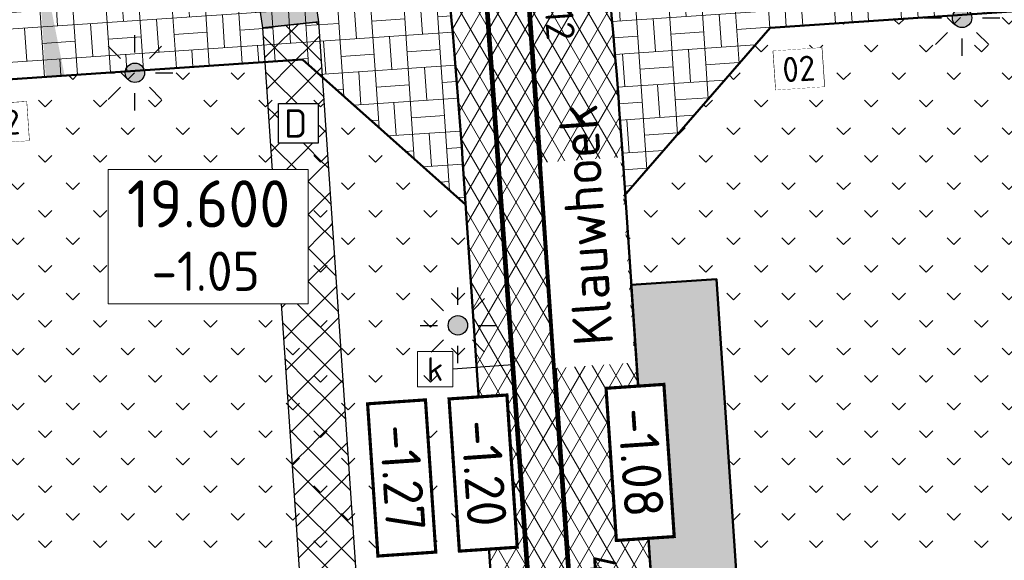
# Model space of a CAD drawing. Header units: metres. Extents: x 240159 to 241664, y 578380 to 583939.
# Tile 41 of 71: x 240670 to 240701, y 583580 to 583597. Entities that reach past the tile are written whole.
import ezdxf
from ezdxf.enums import TextEntityAlignment as Align

# ---------------------------------------------------------------- set-up
doc = ezdxf.new("R2010")
doc.units = ezdxf.units.M
doc.set_wipeout_variables(frame=1)
doc.linetypes.add('RI-HWA_HUISAANSLUITING', pattern=[4.8, 3, -1.8])
for name, color, linetype, lineweight in [('N-AL-HOOGTELABEL-S', 7, 'Continuous', 13), ('N-GV-GR-BOLLEN-A', 92, 'Continuous', 9), ('N-WE-IE-MEUBILAIR_WEGMEUBILAIR_LICHTMAST_MET_PASTEGEL-S', 7, 'Continuous', 25), ('N-WE-KL-TRACE_WENSTRACE-A', 7, 'Continuous', 25), ('N-WE-RI-BOB-T', 7, 'Continuous', 13), ('N-WE-RI-MATERIAAL_DIAMETER_LENGTE-T', 7, 'Continuous', 13), ('N-WE-VH-KANTOPSLUITING_BANDNUMMER-S', 7, 'Continuous', 13), ('N-WE-VH-KANTVERHARDING-GD', 4, 'Continuous', 50), ('N-WE-VH-VERHARDING_ASFALT_DEKLAAG-A', 252, 'Continuous', 18), ('N-WE-VH-VERHARDING_BETONSTRAATSTEEN_KEIFORMAAT_GRIJS-A', 251, 'Continuous', 9), ('N-WE-VH-VERHARDING_HALFVERHARDING-A', 234, 'Continuous', 9), ('N-WE-VH-VERKANTING-S', 7, 'Continuous', 25), ('X-XX-AL-VERWIJZING-T25', 7, 'Continuous', 25)]:
    doc.layers.add(name, color=color, linetype=linetype, lineweight=lineweight)
for name, color, linetype, lineweight, true_color in [('N-WE-RI-HWA_HUISAANSLUITING_PVC_125-G', 150, 'RI-HWA_HUISAANSLUITING', 25, 0x007fff), ('N-WE-RI-HWA_KOLK-S', 150, 'Continuous', 25, 0x007fff), ('N-WE-RI-HWA_PUTNUMMER-S', 150, 'Continuous', 13, 0x007fff), ('N-WE-RI-HWA_TRANSPORTLEIDING_BETON_500-G', 150, 'Continuous', 20, 0x007fff), ('N-WE-RI-VWA_LEIDINGINFO-S', 20, 'Continuous', 13, 0xff3f00), ('N-WE-RI-VWA_TRANSPORTLEIDING_BETON_500-G', 20, 'Continuous', 20, 0xff3f00), ('X-XX-AL-VERWIJZING-NUTS_D-T18', 7, 'Continuous', 25, 0xfe01fe)]:
    doc.layers.add(name, color=color, linetype=linetype, lineweight=lineweight, true_color=true_color)
doc.styles.add('NLCS-ISO', font='NLCS-ISO.ttf')
doc.styles.add('NLCS-ISO-ANNOTATIEF-T25', font='NLCS-ISO.ttf', dxfattribs={"height": 2.5})
doc.styles.add('NLCS-ISO-M1000-T25', font='NLCS-ISO.ttf', dxfattribs={"height": 2.5})
pattern_1 = [(45, (0, 0), (-0.5303300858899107, 0.5303300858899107), [0.5]), (135, (0, 0), (-0.5303300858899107, -0.5303300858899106), [0.5])]
pattern_2 = [(3.877493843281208, (0, 0), (-0.07100455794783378, 1.047596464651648), []), (3.877493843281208, (-0.03550227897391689, 0.5237982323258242), (0.9765919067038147, 1.118601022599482), [1.05, -1.05]), (93.87749384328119, (0, 0), (-1.047596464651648, -0.07100455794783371), []), (93.87749384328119, (-0.5237982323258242, -0.03550227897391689), (-1.118601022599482, 0.9765919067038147), [1.05, -1.05])]
pattern_3 = [(45, (0, 0), (-0.8749916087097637, 0.8749916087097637), [0.3, -0.937425]), (135, (0, 0), (-0.8749916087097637, -0.8749916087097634), [0.3, -0.937425])]

# ---------------------------------------------------------------- blocks, each defined once
blk = doc.blocks.new('SAL-HOOGTELABEL_AANLEG-SO')
blk.add_wipeout([(-4.842599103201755, 1.7988380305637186), (4.851150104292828, 1.7988380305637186), (4.851150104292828, -1.8868584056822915), (-4.842599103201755, -1.8868584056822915)])
at = {"const_width": 0.2}
blk.add_lwpolyline([(-4.842599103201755, 1.798838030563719), (4.851150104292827, 1.798838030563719), (4.851150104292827, -1.886858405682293), (-4.842599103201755, -1.886858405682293)], close=True, dxfattribs=at)
at = {"style": 'NLCS-ISO'}
blk.add_attdef('HOOGTE', text='', height=2, dxfattribs=at).set_placement((0, 0), align=Align.MIDDLE_CENTER)
blk = doc.blocks.new('SRI-PUTNUMMER-SO')
blk.add_wipeout([(-18.26290233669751, 4.251051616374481), (-5.557298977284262, 4.251051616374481), (-5.557298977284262, -4.288829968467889), (-18.26290233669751, -4.288829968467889)])
blk.add_lwpolyline([(-18.26290233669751, 4.251051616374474), (-5.557298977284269, 4.251051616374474), (-5.557298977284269, -4.28882996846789), (-18.26290233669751, -4.28882996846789)], close=True)
at = {"ltscale": 0.1, "style": 'NLCS-ISO'}
blk.add_attdef('PUTNR', text='', height=3.5, dxfattribs=at).set_placement((-11.88078932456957, 2.058605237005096), align=Align.MIDDLE_CENTER)
blk.add_attdef('PUTHGT_001', (-15.75578932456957, -3.469912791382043), '', height=2.5, dxfattribs=at)
blk = doc.blocks.new('*U87')
at = {"layer": 'N-WE-RI-BOB-T', "color": 0, "style": 'NLCS-ISO'}
for tag, height, p in [('BOB_LINKS', 1.799999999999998, (-1.141222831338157, 40.07458415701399)), ('BOB_RECHTS', 1.799999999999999, (4.371146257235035, -39.58917135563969))]:
    blk.add_attdef(tag, text='', height=height, rotation=273.9582976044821, dxfattribs=at).set_placement(p, align=Align.MIDDLE_CENTER)
at = {"layer": 'N-WE-RI-MATERIAAL_DIAMETER_LENGTE-T', "color": 0, "style": 'NLCS-ISO'}
blk.add_attdef('RIOOLINFO_001', (0.6418864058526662, 8.123833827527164), '', height=1.799999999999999, rotation=273.9582976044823, dxfattribs=at)
blk = doc.blocks.new('N-SIE-WEG_LICHTMAST_SPOT-SO')
h = blk.add_hatch(color=256)
edge = h.paths.add_edge_path()
edge.add_arc((0, 0), 0.7698654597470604, 0, 360)
for p, q in [((-8.731149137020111e-10, 1.624763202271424), (-2.91038304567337e-10, 3.000000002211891)), ((-2.121320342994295, 2.121320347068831), (-1.148881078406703, 1.148881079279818)), ((1.148881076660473, 1.148881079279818), (2.121320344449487, 2.121320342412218)), ((-3.000000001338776, 4.656612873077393e-09), (-1.624763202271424, 2.328306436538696e-09)), ((1.624763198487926, -1.746229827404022e-09), (2.99999999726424, -1.164153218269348e-09)), ((-2.121320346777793, -2.121320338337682), (-1.148881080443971, -1.148881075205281)), ((1.148881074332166, -1.148881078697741), (2.12132034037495, -2.121320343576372)), ((-3.783497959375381e-09, -2.999999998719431), (-2.91038304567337e-09, -1.624763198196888))]:
    blk.add_line(p, q)
blk.add_circle((0, 0), 0.7698654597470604)
at = {"style": 'NLCS-ISO'}
blk.add_attdef('TYPE', text='', height=1.8, dxfattribs=at).set_placement((-2.91038304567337e-10, 3.000000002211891), align=Align.BOTTOM_CENTER)
blk = doc.blocks.new('N_lichtmast')
blk.add_blockref('N-SIE-WEG_LICHTMAST_SPOT-SO', (0, 0))
blk = doc.blocks.new('SRI-KOLK-SO')
at = {"color": 0, "linetype": 'ByBlock', "lineweight": 18}
blk.add_lwpolyline([(-1.125, -1.125), (1.125, -1.125), (1.125, 1.125), (-1.125, 1.125)], close=True, dxfattribs=at)
at = {"color": 0, "linetype": 'ByBlock', "lineweight": 18, "style": 'NLCS-ISO'}
blk.add_text('k', height=1.5, dxfattribs=at).set_placement((0, 0), align=Align.MIDDLE_CENTER)
blk = doc.blocks.new('*U195')
for points in [[(-6.544346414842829, 0.599999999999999), (-6.544346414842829, -9.68757876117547e-16), (0, -8.881784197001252e-16)], [(4.555653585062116, 0.5999999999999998), (4.555653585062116, -2.138062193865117e-16), (0, 0)]]:
    blk.add_solid(points)
blk = doc.blocks.new('*U246')
blk.add_lwpolyline([(-1.543232, 0.7592090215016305), (-1.543232, 3.23741702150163), (1.543232, 3.23741702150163), (1.543232, 0.7592090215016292)], close=True)
blk.add_wipeout([(-1.543232, 0.7592090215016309), (-1.5432319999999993, 3.237417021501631), (1.5432320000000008, 3.237417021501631), (1.5432320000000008, 0.7592090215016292)])
at = {"ltscale": 0.1, "style": 'NLCS-ISO'}
blk.add_attdef('NR', text='', height=1.6, dxfattribs=at).set_placement((0, 1.998313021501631), align=Align.MIDDLE_CENTER)

msp = doc.modelspace()

# ---------------------------------------------------------------- hatches: boundary and pattern name
at = {"layer": 'N-GV-GR-BOLLEN-A'}
h = msp.add_hatch(dxfattribs=at)
h.set_pattern_fill('AGR-BOLLEN', color=256, scale=0.5, pattern_type=2)
h.set_pattern_definition(pattern_3)
h.paths.add_polyline_path([(240686.4738021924, 583735.5027480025), (240748.7250682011, 583739.7220478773, -0.460694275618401), (240763.6597089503, 583724.4750147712), (240761.2509854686, 583697.2903260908, 0.0669485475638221), (240762.1141369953, 583678.2587061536), (240765.8931251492, 583657.3753962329, -0.02784345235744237), (240768.6800483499, 583634.8960301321), (240773.4036751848, 583565.2039581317), (240779.9407531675, 583574.4024377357), (240778.5727305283, 583636.4877606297), (240794.9463711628, 583725.7893957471), (240796.5913103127, 583769.5615053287), (240796.7640477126, 583773.0565428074), (240793.2754688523, 583772.7827861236, -0.08418812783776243), (240757.1878100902, 583776.1784719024), (240741.3344086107, 583780.4263780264, 0.228323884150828), (240682.7118125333, 583765.2917002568, -0.000853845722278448), (240659.2292994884, 583745.64365328, -0.2200703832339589), (240596.2271510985, 583728.709437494), (240513.1545027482, 583743.5636042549, 0.5940481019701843), (240482.4603060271, 583699.4454581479), (240488.7676443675, 583688.3003269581), (240507.6896593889, 583654.8649333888, -0.1738144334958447), (240514.4771739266, 583598.583750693, -0.1185221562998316), (240502.532813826, 583574.0407626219), (240526.3765645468, 583548.3703444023), (240523.7122447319, 583587.6795394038, -0.05767841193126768), (240524.3248115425, 583600.5512942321), (240529.0221998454, 583629.1526581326, 0.1226499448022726), (240527.1005093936, 583652.7382912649), (240518.0823768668, 583679.4690425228, -0.4918730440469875), (240530.4362631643, 583697.9650339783), (240589.6787072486, 583701.9804002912, 0.2674744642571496), (240599.6652820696, 583708.6725790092, -0.26747446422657), (240611.3107563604, 583716.4764153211), (240665.6922921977, 583720.1623163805, 0.2920074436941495), (240674.3166188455, 583726.5285955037, -0.2920074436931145)])
h = msp.add_hatch(dxfattribs=at)
h.set_pattern_fill('AGR-BOLLEN', color=256, scale=0.5, pattern_type=2)
h.set_pattern_definition(pattern_3)
h.paths.add_polyline_path([(240693.8185504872, 583563.9166502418), (240691.1147538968, 583563.7333908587), (240691.4156779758, 583559.2935772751), (240717.4471687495, 583561.0579536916), (240728.3525932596, 583561.6797472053), (240758.0160296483, 583567.7991801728), (240762.8960464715, 583568.8059056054), (240760.762989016, 583600.2768915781), (240759.9107215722, 583601.0209616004), (240693.853848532, 583596.5437232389), (240689.2499214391, 583591.2470032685), (240689.4444561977, 583588.3768505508), (240692.1482527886, 583588.5601099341)])
h = msp.add_hatch(dxfattribs=at)
h.set_pattern_fill('AGR-BOLLEN', color=256, scale=0.5, pattern_type=2)
h.set_pattern_definition(pattern_3)
h.paths.add_polyline_path([(240677.7991792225, 583595.4545791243), (240619.9119339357, 583591.5320482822), (240617.4797550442, 583588.7461990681), (240621.0864800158, 583588.990657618), (240621.2082021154, 583587.1947779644), (240615.80559749, 583586.828597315), (240615.2986997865, 583586.2479901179), (240617.2422023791, 583557.5736838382), (240617.4653531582, 583554.2813322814), (240679.9020939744, 583558.5132033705), (240686.1769263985, 583561.9992983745), (240684.2232665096, 583590.879504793)])
at = {"layer": 'N-WE-KL-TRACE_WENSTRACE-A', "transparency": 33554559}
h = msp.add_hatch(dxfattribs=at)
h.set_pattern_fill('AKL-TRACE', color=256, scale=0.5, pattern_type=2)
h.set_pattern_definition(pattern_1)
edge = h.paths.add_edge_path()
edge.add_line((240673.1077507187, 583639.5323679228), (240668.5156601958, 583707.2837620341))
edge.add_arc((240662.2300814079, 583706.8577346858), 6.300000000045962, 3.877493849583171, 93.8774938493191)
edge.add_line((240661.8040540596, 583713.1433134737), (240619.0569045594, 583710.245974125))
edge.add_arc((240619.4829319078, 583703.9603953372), 6.299999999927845, 93.87749384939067, 182.1968961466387)
edge.add_line((240613.1875624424, 583703.7188931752), (240613.4407122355, 583696.8354904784))
edge.add_line((240613.4407122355, 583696.8354904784), (240613.5068974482, 583695.0358466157))
edge.add_line((240613.5068974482, 583695.0358466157), (240615.3036356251, 583695.1576269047))
edge.add_line((240615.3036356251, 583695.1576269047), (240614.986289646, 583703.7865897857))
edge.add_arc((240619.4829319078, 583703.9603953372), 4.50000000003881, 93.87749384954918, 182.2135115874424, ccw=False)
edge.add_line((240619.1786266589, 583708.4500944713), (240661.9257761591, 583711.34743382))
edge.add_arc((240662.2300814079, 583706.8577346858), 4.500000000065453, 3.8774938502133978, 93.87749384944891, ccw=False)
edge.add_line((240666.7197805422, 583707.1620399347), (240671.3168014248, 583639.337903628))
edge.add_line((240671.3168014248, 583639.337903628), (240677.7256302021, 583596.5397164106))
edge.add_line((240677.7256302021, 583596.5397164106), (240679.516579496, 583596.7341807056))
edge.add_line((240679.516579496, 583596.7341807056), (240673.1077507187, 583639.5323679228))
h = msp.add_hatch(dxfattribs=at)
h.set_pattern_fill('AKL-TRACE', color=256, scale=0.5, pattern_type=2)
h.set_pattern_definition(pattern_1)
h.paths.add_polyline_path([(240679.516579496, 583596.7341807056), (240677.7256302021, 583596.5397164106), (240680.3011783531, 583558.5402527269), (240681.6979736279, 583558.6349254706), (240682.0970579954, 583558.661974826)])
at = {"layer": 'N-WE-VH-VERHARDING_ASFALT_DEKLAAG-A'}
h = msp.add_hatch(dxfattribs=at)
h.set_pattern_fill('AVH-ASFALT', color=256, scale=0.5, pattern_type=2)
h.set_pattern_definition([(59.99999999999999, (0, 0), (-0.4330127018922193, 0.2500000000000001), []), (120, (0, 0), (-0.4330127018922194, -0.2499999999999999), [])])
edge = h.paths.add_edge_path()
edge.add_line((240767.2555367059, 583566.0034579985), (240762.6139659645, 583634.4848799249))
edge.add_arc((240565.6059679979, 583621.1319656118), 197.4599999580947, 3.877493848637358, 10.25709480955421)
edge.add_line((240759.9102917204, 583656.2927586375), (240756.1313035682, 583677.1760685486))
edge.add_arc((240832.4321101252, 583690.9832593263), 77.53999998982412, 174.936480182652, 190.2570948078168, ccw=False)
edge.add_line((240755.1947128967, 583697.8269474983), (240757.6034363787, 583725.0116361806))
edge.add_arc((240749.6745005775, 583725.7141865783), 7.960000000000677, 354.9364801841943, 453.877493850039)
edge.add_line((240749.136218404, 583733.6559654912), (240686.8849523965, 583729.436665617))
edge.add_arc((240687.4232345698, 583721.4948867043), 7.959999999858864, 93.87749384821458, 186.2871173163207)
edge.add_line((240679.5111091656, 583720.6231805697), (240682.9002776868, 583689.8610632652))
edge.add_arc((240481.5784334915, 583667.68074159), 202.540000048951, -2.56616306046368, 6.287117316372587, ccw=False)
edge.add_arc((240881.1773076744, 583649.7715327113), 197.4599999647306, 177.433836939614, 187.6031955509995)
edge.add_line((240685.453343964, 583623.6452697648), (240687.833555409, 583605.8140009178))
edge.add_arc((240487.0742542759, 583579.0155946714), 202.5399999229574, 3.8774938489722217, 7.60319555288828, ccw=False)
edge.add_line((240689.1506236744, 583592.7120357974), (240691.1898158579, 583562.6259317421))
edge.add_line((240691.1898158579, 583562.6259317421), (240686.1214443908, 583562.2824049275))
edge.add_line((240686.1214443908, 583562.2824049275), (240684.0822522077, 583592.3685089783))
edge.add_arc((240487.0742543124, 583579.0155946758), 197.4599998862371, 3.877493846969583, 7.603195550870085)
edge.add_line((240682.7982179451, 583605.1418576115), (240680.4180064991, 583622.973126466))
edge.add_arc((240881.1773076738, 583649.7715327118), 202.5399999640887, 177.433836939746, 187.6031955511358, ccw=False)
edge.add_arc((240481.5784334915, 583667.6807415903), 197.4600000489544, 357.4338369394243, 366.2871173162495)
edge.add_line((240677.8508308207, 583689.3047482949), (240675.6784368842, 583709.022692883))
edge.add_arc((240669.754282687, 583708.3700083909), 5.959999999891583, 6.287117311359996, 93.87749385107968)
edge.add_line((240669.3512472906, 583714.3163654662), (240611.7219065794, 583710.4103329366))
edge.add_arc((240612.260188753, 583702.4685540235), 7.960000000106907, 93.87749384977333, 187.1466581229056)
edge.add_line((240604.3620303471, 583701.4782541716), (240610.2618082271, 583654.4244449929))
edge.add_arc((240357.2032254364, 583622.6950386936), 255.0399998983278, 3.8774938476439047, 7.146658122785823, ccw=False)
edge.add_line((240611.659418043, 583639.9417077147), (240617.2422023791, 583557.5736838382))
edge.add_line((240617.2422023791, 583557.5736838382), (240612.1738245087, 583557.2302514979))
edge.add_line((240612.1738245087, 583557.2302514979), (240606.5910465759, 583639.5981809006))
edge.add_arc((240357.2032254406, 583622.6950386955), 249.9599998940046, 3.877493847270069, 7.146658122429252)
edge.add_line((240605.2212749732, 583653.7924445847), (240600.5572141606, 583690.9907649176))
edge.add_arc((240594.6435176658, 583690.2492841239), 5.959999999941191, 7.146658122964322, 93.87749384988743)
edge.add_line((240594.2404822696, 583696.1956411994), (240530.8474133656, 583691.8989515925))
edge.add_arc((240531.385695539, 583683.9571726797), 7.959999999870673, 93.87749384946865, 198.6428112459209)
edge.add_line((240523.8433581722, 583681.4126202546), (240532.861490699, 583654.6818689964))
edge.add_arc((240480.7094494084, 583637.0873758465), 55.03999999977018, -9.326794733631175, 18.6428112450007, ccw=False)
edge.add_line((240535.0218224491, 583628.1673010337), (240530.3244341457, 583599.5659371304))
edge.add_arc((240579.6239646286, 583591.469154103), 49.96000001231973, 170.6732052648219, 183.8774938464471)
edge.add_line((240529.7783271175, 583588.0906896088), (240532.3191744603, 583550.6031991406))
edge.add_line((240532.3191744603, 583550.6031991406), (240527.2507360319, 583550.2596677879))
edge.add_arc((240521.3113999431, 583549.8432378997), 5.953916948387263, -29.812406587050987, 4.0106658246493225, ccw=False)
edge.add_line((240526.4773625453, 583546.883177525), (240523.7122447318, 583587.6795394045))
edge.add_arc((240579.6239646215, 583591.4691541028), 56.04000000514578, 170.6732052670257, 183.8774938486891, ccw=False)
edge.add_line((240524.3248115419, 583600.5512942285), (240529.0221998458, 583629.1526581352))
edge.add_arc((240480.7094494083, 583637.0873758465), 48.95999999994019, 350.6732052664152, 378.6428112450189)
edge.add_line((240527.1005093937, 583652.7382912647), (240518.0823768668, 583679.4690425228))
edge.add_arc((240531.3856955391, 583683.9571726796), 14.03999999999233, 93.87749384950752, 198.6428112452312, ccw=False)
edge.add_line((240530.4362631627, 583697.9650339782), (240589.6787072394, 583701.9804002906))
edge.add_arc((240588.8645216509, 583713.9928397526), 12.04000000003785, 273.8774937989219, 333.7759703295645)
edge.add_arc((240612.2601887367, 583702.4685540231), 14.03999999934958, 93.87749378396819, 153.7759703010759, ccw=False)
edge.add_line((240611.3107563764, 583716.4764153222), (240665.6922921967, 583720.1623163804))
edge.add_arc((240665.0187632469, 583730.0995171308), 9.959999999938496, 273.8774938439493, 338.9902833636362)
edge.add_arc((240687.4232345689, 583721.4948867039), 14.03999999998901, 93.87749384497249, 158.9902833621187, ccw=False)
edge.add_line((240686.4738021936, 583735.5027480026), (240748.7250682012, 583739.7220478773))
edge.add_arc((240749.6745005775, 583725.7141865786), 14.03999999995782, -5.063519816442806, 93.87749384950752, ccw=False)
edge.add_line((240763.6597089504, 583724.4750147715), (240761.2509854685, 583697.2903260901))
edge.add_arc((240832.4321101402, 583690.983259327), 71.46000000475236, 174.9364801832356, 190.2570948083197)
edge.add_line((240762.1141369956, 583678.2587061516), (240765.8931251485, 583657.3753962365))
edge.add_arc((240565.6059680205, 583621.1319656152), 203.5399999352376, 3.877493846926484, 10.25709480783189, ccw=False)
edge.add_line((240768.6800483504, 583634.8960301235), (240773.7296834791, 583560.3940537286))
edge.add_arc((240780.4125465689, 583564.7185121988), 7.96000000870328, 183.8774938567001, 212.9067714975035, ccw=False)
edge.add_line((240772.4707676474, 583564.1802300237), (240772.323908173, 583566.346984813))
edge.add_line((240772.323908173, 583566.346984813), (240767.2555367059, 583566.0034579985))
at = {"layer": 'N-WE-VH-VERHARDING_BETONSTRAATSTEEN_KEIFORMAAT_GRIJS-A'}
h = msp.add_hatch(dxfattribs=at)
h.set_pattern_fill('AVH-BSS_KEIFORMAAT_BLOK', color=256, scale=5, angle=363.8774938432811, pattern_type=2)
h.set_pattern_definition(pattern_2)
h.paths.add_polyline_path([(240720.743912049, 583604.3800584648), (240695.801139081, 583602.6894737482), (240692.9526182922, 583602.4964051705), (240687.7037571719, 583606.7863797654), (240687.8335554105, 583605.8140009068, -0.01625787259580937), (240689.1506236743, 583592.7120357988), (240689.2499214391, 583591.2470032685), (240693.853848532, 583596.5437232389), (240759.9107215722, 583601.0209616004), (240765.1947797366, 583596.4077274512), (240764.1184691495, 583612.2875413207), (240759.9097226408, 583607.0072271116), (240757.1603605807, 583606.8483121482), (240732.2175876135, 583605.157727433)])
h = msp.add_hatch(dxfattribs=at)
h.set_pattern_fill('AVH-BSS_KEIFORMAAT_BLOK', color=256, scale=5, angle=363.8774938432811, pattern_type=2)
h.set_pattern_definition(pattern_2)
h.paths.add_polyline_path([(240678.9964336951, 583595.5357069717), (240684.1805984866, 583590.9175146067), (240684.0822522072, 583592.3685089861, 0.0162578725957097), (240682.7982179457, 583605.1418576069), (240682.539172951, 583607.0824839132), (240678.5910719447, 583601.5642318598), (240673.6519566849, 583601.1882345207), (240648.7091837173, 583599.497649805), (240622.2698443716, 583597.7056300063), (240619.5061494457, 583597.5183108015), (240614.2221354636, 583602.1315475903), (240615.2986997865, 583586.2479901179), (240619.9119339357, 583591.5320482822)])

# ---------------------------------------------------------------- linework, layer by layer
at = {"layer": 'N-WE-KL-TRACE_WENSTRACE-A', "transparency": 33554559}
msp.add_lwpolyline([(240673.1077507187, 583639.5323679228), (240668.5156601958, 583707.2837620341, 0.4142135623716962), (240661.8040540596, 583713.1433134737), (240619.0569045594, 583710.245974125, 0.4056482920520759), (240613.1875624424, 583703.7188931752), (240613.4407122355, 583696.8354904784), (240613.5068974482, 583695.0358466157), (240615.3036356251, 583695.1576269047), (240614.986289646, 583703.7865897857, -0.4057327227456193), (240619.1786266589, 583708.4500944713), (240661.9257761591, 583711.34743382, -0.4142135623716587), (240666.7197805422, 583707.1620399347), (240671.3168014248, 583639.337903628), (240677.7256302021, 583596.5397164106), (240679.516579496, 583596.7341807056)], format="xyb", close=True, dxfattribs=at)
msp.add_lwpolyline([(240677.7256302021, 583596.5397164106), (240679.516579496, 583596.7341807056)], dxfattribs=at)
msp.add_lwpolyline([(240679.516579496, 583596.7341807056), (240677.7256302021, 583596.5397164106), (240680.3011783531, 583558.5402527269), (240681.6979736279, 583558.6349254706), (240682.0970579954, 583558.661974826)], close=True, dxfattribs=at)
at = {"layer": 'N-WE-RI-HWA_HUISAANSLUITING_PVC_125-G'}
msp.add_line((240685.6756870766, 583585.8367659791), (240683.7731133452, 583585.6998583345), dxfattribs=at)
at = {"layer": 'N-WE-RI-HWA_TRANSPORTLEIDING_BETON_500-G', "const_width": 0.15, "flags": 128}
msp.add_lwpolyline([(240687.221028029, 583564.3615217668), (240684.7333337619, 583598.932431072), (240678.2840485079, 583636.4634489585), (240677.8911031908, 583676.1335373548), (240673.6429416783, 583715.9002099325), (240672.1689604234, 583729.6980210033), (240761.5047156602, 583735.0841020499)], dxfattribs=at)
at = {"layer": 'N-WE-RI-VWA_TRANSPORTLEIDING_BETON_500-G', "const_width": 0.15, "flags": 128}
msp.add_lwpolyline([(240688.4913515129, 583564.4476224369), (240686.0713316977, 583599.0196729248), (240676.7365031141, 583731.2946461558), (240763.0679659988, 583737.1257954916)], dxfattribs=at)
at = {"layer": 'N-WE-VH-KANTVERHARDING-GD', "ltscale": 0.1}
msp.add_lwpolyline([(240683.915323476, 583658.6124136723, 0.04440134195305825), (240685.453343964, 583623.6452697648), (240687.833555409, 583605.8140009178, -0.01625787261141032), (240689.1506236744, 583592.7120357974), (240691.1898158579, 583562.6259317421), (240686.1214443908, 583562.2824049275), (240684.0822522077, 583592.3685089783, 0.01625787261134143), (240682.7982179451, 583605.1418576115), (240680.4180064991, 583622.973126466, -0.04440134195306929), (240678.840417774, 583658.839860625, 0.03864894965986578)], format="xyb", dxfattribs=at)
at = {"layer": 'N-WE-VH-KANTVERHARDING-GD', "ltscale": 0.1, "flags": 128}
msp.add_lwpolyline([(240689.2049365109, 583591.1952490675), (240693.853848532, 583596.5437232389), (240759.9107215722, 583601.0209616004), (240759.9107215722, 583601.0209616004), (240765.1947797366, 583596.4077274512)], dxfattribs=at)
at = {"layer": 'N-WE-VH-KANTVERHARDING-GD', "ltscale": 0.1}
msp.add_lwpolyline([(240615.2986997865, 583586.2479901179), (240619.9119339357, 583591.5320482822), (240678.9964336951, 583595.5357069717), (240684.1805984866, 583590.9175146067)], dxfattribs=at)

# ---------------------------------------------------------------- block references
at = {"layer": 'N-WE-IE-MEUBILAIR_WEGMEUBILAIR_LICHTMAST_MET_PASTEGEL-S', "xscale": 0.4, "yscale": 0.4, "zscale": 0.4}
for p in [(240699.9554525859, 583596.857635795), (240673.670001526, 583595.1136600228), (240683.9335227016, 583587.0897903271)]:
    msp.add_blockref('N_lichtmast', p, dxfattribs=at)
at = {"layer": 'N-WE-RI-HWA_KOLK-S', "xscale": 0.5, "yscale": 0.5, "zscale": 0.5}
msp.add_blockref('SRI-KOLK-SO', (240683.2106133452, 583585.6998583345), dxfattribs=at)
at = {"layer": 'N-WE-VH-VERKANTING-S', "rotation": 273.8774938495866}
msp.add_blockref('*U195', (240670.5286178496, 583599.5288789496), dxfattribs=at)

# ---------------------------------------------------------------- next in the draw order: block references
at = {"layer": 'N-WE-RI-HWA_PUTNUMMER-S'}
ref = msp.add_blockref('SRI-PUTNUMMER-SO', (240681.9495252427, 583589.919060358), dxfattribs=dict(at, xscale=0.5, yscale=0.5, zscale=0.5))
ref.add_attrib('PUTNR', '19.600', dxfattribs={"layer": '0', "ltscale": 0.1, "height": 1.5, "style": 'NLCS-ISO'}).set_placement((240676.0091305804, 583590.9483629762), align=Align.MIDDLE_CENTER)
ref.add_attrib('PUTHGT_001', '-1.05', (240674.1966305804, 583588.1841039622), dxfattribs={"layer": '0', "ltscale": 0.1, "height": 1.25, "style": 'NLCS-ISO'})
at = {"layer": 'N-WE-VH-KANTOPSLUITING_BANDNUMMER-S', "xscale": 0.5, "yscale": 0.5, "zscale": 0.5, "rotation": 3.877493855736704}
for p in [(240694.8342576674, 583594.2423108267), (240669.5653406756, 583592.5296205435)]:
    msp.add_blockref('*U246', p, dxfattribs=at).add_auto_attribs({'NR': '02'})

# ---------------------------------------------------------------- next in the draw order: texts
at = {"layer": 'X-XX-AL-VERWIJZING-NUTS_D-T18', "insert": (240678.4089211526, 583593.9554541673), "char_height": 0.9, "width": 0.9, "attachment_point": 1, "style": 'NLCS-ISO-ANNOTATIEF-T25', "bg_fill": 19, "box_fill_scale": 1.2, "bg_fill_color": 256, "bg_fill_transparency": 0}
msp.add_mtext('D', dxfattribs=at)
at = {"layer": 'X-XX-AL-VERWIJZING-T25', "insert": (240687.6268056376, 583586.4029063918), "char_height": 1.25, "attachment_point": 1, "rotation": 93.87749384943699, "style": 'NLCS-ISO-ANNOTATIEF-T25', "bg_fill": 3, "box_fill_scale": 1.5, "bg_fill_color": 256, "bg_fill_transparency": 0}
msp.add_mtext_dynamic_manual_height_columns('Klauwhoek', width=5.286472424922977, gutter_width=6.25, heights=[0], dxfattribs=at)

# ---------------------------------------------------------------- next in the draw order: hatches: boundary and pattern name
at = {"layer": 'N-WE-VH-VERHARDING_HALFVERHARDING-A'}
h = msp.add_hatch(dxfattribs=at)
h.set_pattern_fill('AVH-HALFVERHARDING', color=256, scale=0.25, pattern_type=2)
h.set_pattern_definition([(49.99999999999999, (223423.6958768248, 577547.9311610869), (1.793150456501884, -0.1568803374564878), [0.1875, -2.0625]), (355, (223423.6958768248, 577547.9311610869), (-0.3468783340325, 1.88048033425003), [0.15, -1.65]), (100.4514, (223423.8453060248, 577547.9180877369), (1.446273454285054, 1.723598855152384), [0.159350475, -1.75285528]), (46.18420000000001, (223423.6958768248, 577548.4311610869), (2.668102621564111, -0.4137975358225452), [0.28125, -3.09375]), (96.6356, (223423.9182186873, 577548.3966778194), (2.336656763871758, 2.435294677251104), [0.23902572, -2.6292825]), (351.1842, (223423.6958768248, 577548.4311610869), (2.336654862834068, 2.435296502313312), [0.225, -2.475]), (21, (223423.9458768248, 577548.3061610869), (1.492267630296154, -1.006547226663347), [0.1875, -2.0625]), (326.0000000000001, (223423.9458768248, 577548.3061610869), (0.6082883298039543, 1.812875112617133), [0.15, -1.65]), (71.4514, (223424.0702324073, 577548.222282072), (2.100556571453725, 0.806326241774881), [0.159350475, -1.75285528]), (37.50000000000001, (223423.6958768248, 577547.9311610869), (0.03039963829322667, 0.8322346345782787), [0, -1.63, 0, -1.675, 0, -1.65625]), (7.499999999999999, (223423.6958768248, 577547.9311610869), (0.6576738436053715, 0.9860292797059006), [0, -0.955, 0, -1.5925, 0, -0.63125]), (327.5, (223423.1383768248, 577547.9311610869), (1.334556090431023, -0.05638717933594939), [0, -0.625, 0, -1.95, 0, -2.5875]), (317.5, (223422.8883768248, 577547.9311610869), (1.457965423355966, 0.2502624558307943), [0, -0.8125, 0, -1.295, 0, -1.8375])])
h.paths.add_polyline_path([(240689.4444561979, 583588.3768505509), (240691.1147538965, 583563.7333908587), (240693.8185504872, 583563.9166502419), (240692.1482527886, 583588.5601099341)])
h.paths.add_polyline_path([(240609.4590524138, 583557.9483131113), (240607.7572347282, 583583.0568165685), (240610.4111457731, 583583.2366947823), (240612.1129634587, 583558.1281913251)])

# ---------------------------------------------------------------- next in the draw order: linework, layer by layer
at = {"layer": 'N-WE-VH-KANTVERHARDING-GD', "ltscale": 0.1}
msp.add_lwpolyline([(240689.4444561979, 583588.3768505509), (240691.1147538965, 583563.7333908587), (240693.8185504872, 583563.9166502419), (240692.1482527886, 583588.5601099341)], close=True, dxfattribs=at)

# ---------------------------------------------------------------- next in the draw order: block references
at = {"layer": 'N-AL-HOOGTELABEL-S'}
ref = msp.add_blockref('SAL-HOOGTELABEL_AANLEG-SO', (240689.7467638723, 583582.7336008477), dxfattribs=dict(at, xscale=-0.4999999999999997, yscale=0.4999999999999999, zscale=0.5, rotation=273.8774938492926))
ref.add_attrib('HOOGTE', '-1.08', dxfattribs={"layer": '0', "height": 1.25, "rotation": 273.8774938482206, "style": 'NLCS-ISO-M1000-T25'}).set_placement((240689.7467638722, 583582.7336008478), align=Align.MIDDLE_CENTER)
ref = msp.add_blockref('SAL-HOOGTELABEL_AANLEG-SO', (240682.1693037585, 583582.240418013), dxfattribs=dict(at, xscale=-0.4999999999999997, yscale=0.4999999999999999, zscale=0.5, rotation=273.8774938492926))
ref.add_attrib('HOOGTE', '-1.27', dxfattribs={"layer": '0', "height": 1.25, "rotation": 273.8774938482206, "style": 'NLCS-ISO-M1000-T25'}).set_placement((240682.1693037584, 583582.2404180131), align=Align.MIDDLE_CENTER)
ref = msp.add_blockref('SAL-HOOGTELABEL_AANLEG-SO', (240684.7582092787, 583582.3954839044), dxfattribs=dict(at, xscale=-0.4999999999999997, yscale=0.4999999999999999, zscale=0.5, rotation=273.8774938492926))
ref.add_attrib('HOOGTE', '-1.20', dxfattribs={"layer": '0', "height": 1.25, "rotation": 273.8774938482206, "style": 'NLCS-ISO-M1000-T25'}).set_placement((240684.7582092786, 583582.3954839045), align=Align.MIDDLE_CENTER)

# ---------------------------------------------------------------- next in the draw order: block references
at = {"layer": 'N-WE-RI-VWA_LEIDINGINFO-S'}
ref = msp.add_blockref('*U87', (240687.6125835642, 583577.2750701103, -1.824887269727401), dxfattribs=dict(at, xscale=0.5, yscale=0.5, zscale=0.5))
ref.add_attrib('RIOOLINFO_001', '48m PVC %%C 250', (240688.0422496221, 583579.7657440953, -1.824887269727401), dxfattribs={"layer": 'N-WE-RI-MATERIAAL_DIAMETER_LENGTE-T', "color": 0, "height": 0.8999999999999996, "rotation": 273.9582976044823, "style": 'NLCS-ISO'})
ref.add_attrib('BOB_LINKS_001', '-3,12', (240686.5911930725, 583598.6118445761, -1.824887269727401), dxfattribs={"layer": 'N-WE-RI-BOB-T', "color": 0, "height": 0.8999999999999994, "rotation": 273.9582976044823, "style": 'NLCS-ISO'})

doc.saveas('drawing.dxf')
